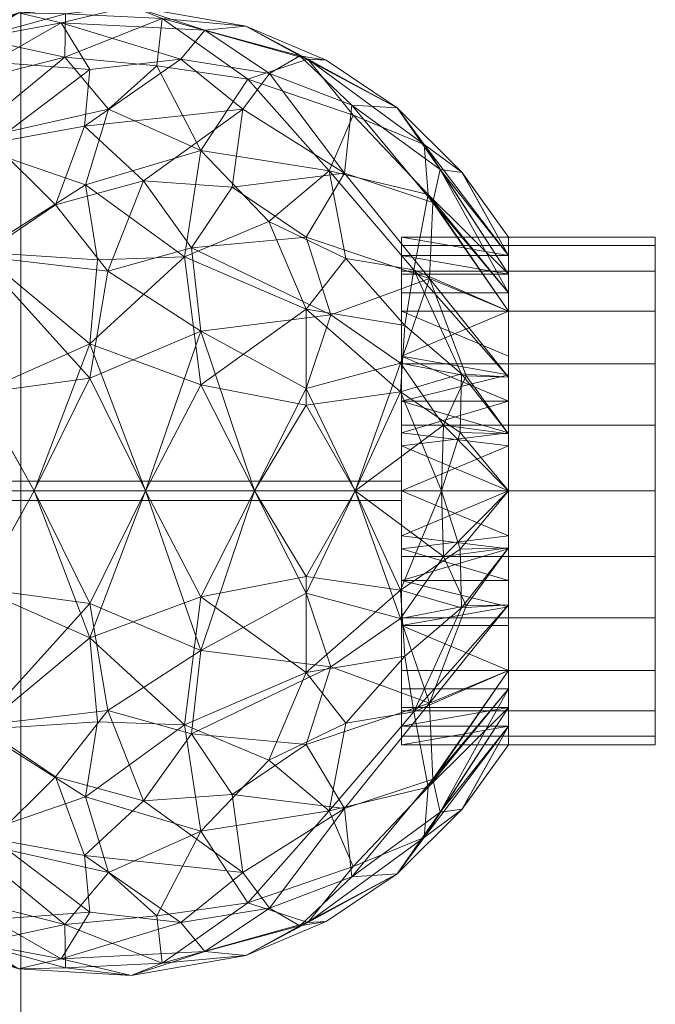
# Model space of a CAD drawing. Header units: inches. Extents: x 15 to 638, y -384 to 556.
# Tile 56 of 256: x 170.5 to 171.75, y -89.83 to -87.89. Entities that reach past the tile are written whole.
import ezdxf

# ---------------------------------------------------------------- set-up
doc = ezdxf.new("R2010")
doc.units = ezdxf.units.IN
doc.header["$MEASUREMENT"] = 0
for name, color, linetype, lineweight in [('A-CLNG', 13, 'Continuous', 9), ('A-DOOR', 31, 'Continuous', 9), ('A-FLOR', 192, 'Continuous', 9), ('A-ROOF', 132, 'Continuous', 9), ('A-WALL', 90, 'Continuous', 9)]:
    doc.layers.add(name, color=color, linetype=linetype, lineweight=lineweight)

# ---------------------------------------------------------------- blocks, each defined once
blk = doc.blocks.new('Planitar - Single Door - 2_8-5512180-_3D_')
at = {"layer": 'A-DOOR'}
mesh = blk.add_polyface(dxfattribs=at)
corners = [(-13.5, 4, 39.981), (-13.519, 4, 40), (-13.5, 4, 40.019), (-13.5, 2.5, 40.019), (-13.519, 2.5, 40), (-13.5, 2.5, 39.981)]
mesh.append_faces([[corners[k] for k in face] for face in [(2, 3, 4, 1)]], dxfattribs={"vtx2": -1})
mesh.append_faces([[corners[k] for k in face] for face in [(4, 5, 0, 1)]], dxfattribs={"vtx3": -1})
mesh = blk.add_polyface(dxfattribs=at)
corners = [(-13.5, 4, 40.019), (-13.481, 4, 40), (-13.5, 4, 39.981), (-13.5, 2.5, 39.981), (-13.481, 2.5, 40), (-13.5, 2.5, 40.019)]
mesh.append_faces([[corners[k] for k in face] for face in [(2, 3, 4, 1)]], dxfattribs={"vtx2": -1})
mesh.append_faces([[corners[k] for k in face] for face in [(4, 5, 0, 1)]], dxfattribs={"vtx3": -1})
mesh = blk.add_polyface(dxfattribs=at)
corners = [(-14.1701, 2.8957, 40.6572), (-14.1027, 3.1229, 40.7436), (-14.2516, 3.0774, 40.594), (-14.252, 2.8127, 39.475), (-14.3502, 2.9353, 39.5852), (-14.2183, 3.125, 39.3675), (-14.4152, 2.807, 39.9866), (-14.4301, 2.9717, 40.1991), (-14.4548, 3.0327, 39.9413), (-14.1854, 3.3055, 39.3704), (-14.33, 3.1146, 39.5227), (-14.3042, 3.3604, 40.4367), (-14.354, 3.1636, 40.4263), (-14.1868, 3.3671, 40.6015), (-14.3444, 3.3065, 39.6092), (-14.4418, 3.255, 39.9925), (-14.3916, 3.3374, 40.2353), (-14.364, 3.4866, 40.0321), (-14.3112, 2.8028, 40.4212), (-14.3502, 2.6848, 40.1691), (-14.3219, 2.7602, 39.6354), (-14.4071, 2.8878, 39.7655), (-14.378, 3.4069, 39.8068), (-14.4217, 3.1707, 39.7546), (-14.1301, 2.6424, 40.563), (-14.3373, 2.9821, 40.4539), (-14.4397, 3.1622, 40.1677), (-14.357, 2.7006, 39.8272), (-14.2671, 3.5016, 39.6176), (-14.1107, 3.0085, 39.2659)]
mesh.append_faces([[corners[k] for k in face] for face in [(0, 1, 2), (3, 4, 5), (6, 7, 8), (9, 5, 10), (11, 12, 13), (10, 5, 4), (9, 10, 14), (15, 16, 17), (18, 7, 19), (2, 13, 12), (20, 21, 4), (22, 23, 15), (24, 0, 18), (25, 0, 2), (18, 25, 7), (26, 12, 16), (8, 15, 23), (23, 14, 10), (26, 16, 15), (11, 16, 12), (4, 23, 10), (8, 23, 21), (6, 8, 21), (26, 8, 7), (6, 21, 27), (7, 6, 19), (20, 27, 21), (22, 14, 23), (9, 14, 28), (13, 2, 1), (25, 2, 12), (7, 25, 12), (0, 25, 18), (3, 5, 29), (20, 4, 3), (23, 4, 21), (8, 26, 15), (12, 26, 7)]], dxfattribs={"vtx0": -1, "vtx1": -1, "vtx2": -1})
mesh = blk.add_polyface(dxfattribs=at)
corners = [(-12.8299, 2.8957, 39.3428), (-12.8973, 3.1229, 39.2564), (-12.7484, 3.0774, 39.406), (-12.748, 2.8127, 40.525), (-12.6498, 2.9353, 40.4148), (-12.7817, 3.125, 40.6325), (-12.5848, 2.807, 40.0134), (-12.5699, 2.9717, 39.8009), (-12.5452, 3.0327, 40.0587), (-12.8146, 3.3055, 40.6296), (-12.67, 3.1146, 40.4773), (-12.6958, 3.3604, 39.5633), (-12.646, 3.1636, 39.5737), (-12.8132, 3.3671, 39.3985), (-12.6556, 3.3065, 40.3908), (-12.5582, 3.255, 40.0075), (-12.6084, 3.3374, 39.7647), (-12.636, 3.4866, 39.9679), (-12.6888, 2.8028, 39.5788), (-12.6498, 2.6848, 39.8309), (-12.6781, 2.7602, 40.3646), (-12.5929, 2.8878, 40.2345), (-12.622, 3.4069, 40.1932), (-12.5783, 3.1707, 40.2454), (-12.8699, 2.6424, 39.437), (-12.6627, 2.9821, 39.5461), (-12.5603, 3.1622, 39.8323), (-12.643, 2.7006, 40.1728), (-12.7329, 3.5016, 40.3824), (-12.9366, 3.1819, 40.7683), (-12.8893, 3.0085, 40.7341)]
mesh.append_faces([[corners[k] for k in face] for face in [(0, 1, 2), (3, 4, 5), (6, 7, 8), (9, 5, 10), (11, 12, 13), (10, 5, 4), (9, 10, 14), (15, 16, 17), (18, 7, 19), (2, 13, 12), (20, 21, 4), (22, 23, 15), (24, 0, 18), (25, 0, 2), (18, 25, 7), (26, 12, 16), (8, 15, 23), (23, 14, 10), (26, 16, 15), (11, 16, 12), (4, 23, 10), (8, 23, 21), (6, 8, 21), (26, 8, 7), (6, 21, 27), (7, 6, 19), (20, 27, 21), (22, 14, 23), (9, 14, 28), (13, 2, 1), (25, 2, 12), (7, 25, 12), (0, 25, 18), (29, 5, 9), (3, 5, 30), (20, 4, 3), (23, 4, 21), (8, 26, 15), (12, 26, 7)]], dxfattribs={"vtx0": -1, "vtx1": -1, "vtx2": -1})
mesh = blk.add_polyface(dxfattribs=at)
corners = [(-13.7896, 3.1146, 40.9126), (-13.7085, 2.8957, 40.9151), (-13.5, 3.0046, 40.9546), (-13.9785, 2.9138, 39.1884), (-14.1107, 3.0085, 39.2659), (-13.9328, 3.0787, 39.1453), (-13.5, 3.0046, 39.0454), (-13.8146, 2.8957, 39.1157), (-13.7222, 3.1146, 39.0687), (-13.5, 3.2241, 40.9471), (-13.5, 3.4355, 40.8877), (-13.693, 3.3316, 40.9034), (-13.9608, 2.9277, 40.8246), (-13.8578, 2.6877, 40.791), (-13.5, 2.7896, 39.0904), (-13.6921, 3.3316, 39.0964), (-13.5, 3.2241, 39.0529), (-13.5, 3.4355, 39.1123), (-13.7014, 2.6877, 39.1555), (-14.1701, 2.8957, 40.6572), (-14.1027, 3.1229, 40.7436), (-13.9548, 3.0989, 40.843), (-13.5, 2.7896, 40.9096), (-14.0308, 2.7613, 40.7262), (-13.9698, 3.3316, 40.7954), (-13.6686, 2.6877, 40.8517), (-13.9621, 3.3316, 39.2001), (-14.0634, 3.1819, 39.2317), (-14.1868, 3.3671, 40.6015), (-14.0984, 2.834, 39.2967), (-14.2183, 3.125, 39.3675), (-14.1854, 3.3055, 39.3704), (-13.8466, 2.6393, 39.2312), (-13.9995, 2.6877, 39.2899), (-14.252, 2.8127, 39.475), (-14.1301, 2.6424, 40.563)]
mesh.append_faces([[corners[k] for k in face] for face in [(14, 7, 6), (16, 15, 17), (6, 8, 16), (2, 1, 22)]], dxfattribs={"vtx0": -1, "vtx1": -1})
mesh.append_faces([[corners[k] for k in face] for face in [(0, 1, 2), (3, 4, 5), (6, 7, 8), (1, 12, 13), (8, 15, 16), (7, 14, 18), (19, 12, 20), (20, 12, 21), (23, 13, 12), (11, 24, 0), (7, 3, 5), (12, 1, 0), (25, 1, 13), (21, 24, 20), (12, 19, 23), (7, 5, 8), (0, 9, 11), (26, 15, 8), (27, 26, 5), (1, 25, 22), (24, 28, 20), (29, 4, 3), (27, 5, 4), (26, 8, 5), (30, 27, 4), (31, 26, 27), (32, 3, 7), (29, 3, 33), (34, 4, 29), (19, 35, 23), (27, 30, 31), (12, 0, 21), (24, 21, 0)]], dxfattribs={"vtx0": -1, "vtx1": -1, "vtx2": -1})
mesh.append_faces([[corners[k] for k in face] for face in [(0, 2, 9)]], dxfattribs={"vtx0": -1, "vtx2": -1})
mesh.append_faces([[corners[k] for k in face] for face in [(9, 10, 11)]], dxfattribs={"vtx1": -1, "vtx2": -1})
mesh = blk.add_polyface(dxfattribs=at)
corners = [(-13.2104, 3.1146, 39.0874), (-13.2915, 2.8957, 39.0849), (-13.5, 3.0046, 39.0454), (-13.0215, 2.9138, 40.8116), (-12.8893, 3.0085, 40.7341), (-13.0672, 3.0787, 40.8547), (-13.5, 3.0046, 40.9546), (-13.1854, 2.8957, 40.8843), (-13.2778, 3.1146, 40.9313), (-13.5, 3.2241, 39.0529), (-13.5, 3.4355, 39.1123), (-13.307, 3.3316, 39.0966), (-13.0392, 2.9277, 39.1754), (-13.1422, 2.6877, 39.209), (-13.5, 2.7896, 40.9096), (-13.3079, 3.3316, 40.9036), (-13.5, 3.2241, 40.9471), (-13.5, 3.4355, 40.8877), (-13.2986, 2.6877, 40.8445), (-12.8299, 2.8957, 39.3428), (-12.8973, 3.1229, 39.2564), (-13.0452, 3.0989, 39.157), (-13.5, 2.7896, 39.0904), (-12.9692, 2.7613, 39.2738), (-13.0302, 3.3316, 39.2046), (-13.3314, 2.6877, 39.1483), (-13.0379, 3.3316, 40.7999), (-12.9366, 3.1819, 40.7683), (-12.8132, 3.3671, 39.3985), (-12.9016, 2.834, 40.7033), (-12.7817, 3.125, 40.6325), (-12.8146, 3.3055, 40.6296), (-13.1534, 2.6393, 40.7688), (-13.0005, 2.6877, 40.7101), (-12.748, 2.8127, 40.525), (-12.8699, 2.6424, 39.437)]
mesh.append_faces([[corners[k] for k in face] for face in [(14, 7, 6), (16, 15, 17), (6, 8, 16), (2, 1, 22)]], dxfattribs={"vtx0": -1, "vtx1": -1})
mesh.append_faces([[corners[k] for k in face] for face in [(0, 1, 2), (3, 4, 5), (6, 7, 8), (1, 12, 13), (8, 15, 16), (7, 14, 18), (19, 12, 20), (20, 12, 21), (23, 13, 12), (11, 24, 0), (7, 3, 5), (12, 1, 0), (25, 1, 13), (21, 24, 20), (12, 19, 23), (7, 5, 8), (0, 9, 11), (26, 15, 8), (27, 26, 5), (1, 25, 22), (24, 28, 20), (29, 4, 3), (27, 5, 4), (26, 8, 5), (30, 27, 4), (31, 26, 27), (32, 3, 7), (29, 3, 33), (34, 4, 29), (19, 35, 23), (12, 0, 21), (24, 21, 0)]], dxfattribs={"vtx0": -1, "vtx1": -1, "vtx2": -1})
mesh.append_faces([[corners[k] for k in face] for face in [(0, 2, 9)]], dxfattribs={"vtx0": -1, "vtx2": -1})
mesh.append_faces([[corners[k] for k in face] for face in [(9, 10, 11)]], dxfattribs={"vtx1": -1, "vtx2": -1})
mesh = blk.add_polyface(dxfattribs=at)
corners = [(-13.6953, 2.5023, 40.7245), (-13.5, 2.4215, 40.6756), (-13.5, 2.5914, 40.8148), (-13.6686, 2.6877, 40.8517), (-13.5, 2.7896, 40.9096), (-13.7305, 2.3819, 40.588), (-13.7242, 2.2896, 40.4071), (-13.6121, 2.2896, 40.4536), (-13.9356, 2.4758, 40.583), (-13.8536, 2.2896, 40.3536), (-13.5, 2.5914, 39.1852), (-13.7014, 2.6877, 39.1555), (-13.5, 2.7896, 39.0904), (-13.5, 2.4215, 39.3244), (-13.6295, 2.4177, 39.341), (-13.7265, 2.3729, 39.4222), (-13.9185, 2.445, 39.4399), (-13.7515, 2.5023, 39.2931), (-13.6148, 2.3843, 40.6239), (-13.8466, 2.6393, 39.2312), (-13.8146, 2.8957, 39.1157), (-13.5, 2.2896, 39.5), (-13.6121, 2.2896, 39.5464), (-13.7242, 2.2896, 39.5929), (-13.8536, 2.2896, 39.6464), (-14.0836, 2.4478, 40.39), (-13.8255, 2.4939, 40.6683), (-13.9995, 2.6877, 39.2899), (-14.0678, 2.4385, 39.6029), (-13.5, 2.2896, 40.5), (-13.8902, 2.2896, 39.7348), (-13.8578, 2.6877, 40.791), (-14.0308, 2.7613, 40.7262), (-13.9578, 2.6096, 40.6876), (-13.9785, 2.9138, 39.1884), (-13.8902, 2.2896, 40.2652)]
mesh.append_faces([[corners[k] for k in face] for face in [(4, 3, 2), (6, 8, 9), (10, 11, 12), (13, 14, 10), (23, 15, 22), (1, 18, 29), (29, 18, 7), (9, 25, 35)]], dxfattribs={"vtx0": -1, "vtx1": -1})
mesh.append_faces([[corners[k] for k in face] for face in [(2, 3, 0), (15, 16, 17), (0, 5, 18), (11, 19, 20), (15, 14, 22), (25, 9, 8), (8, 5, 26), (5, 8, 6), (10, 17, 11), (19, 11, 17), (19, 16, 27), (16, 24, 28), (0, 3, 31), (32, 33, 31), (18, 5, 7), (5, 0, 26), (0, 18, 1), (0, 31, 26), (33, 26, 31), (16, 15, 23), (14, 15, 17), (10, 14, 17), (16, 19, 17), (19, 27, 34), (26, 33, 8)]], dxfattribs={"vtx0": -1, "vtx1": -1, "vtx2": -1})
mesh.append_faces([[corners[k] for k in face] for face in [(0, 1, 2), (5, 6, 7), (16, 23, 24), (28, 24, 30), (14, 13, 21)]], dxfattribs={"vtx0": -1, "vtx2": -1})
mesh.append_faces([[corners[k] for k in face] for face in [(21, 22, 14)]], dxfattribs={"vtx1": -1, "vtx2": -1})
mesh = blk.add_polyface(dxfattribs=at)
corners = [(-13.3047, 2.5023, 39.2755), (-13.5, 2.4215, 39.3244), (-13.5, 2.5914, 39.1852), (-13.3314, 2.6877, 39.1483), (-13.5, 2.7896, 39.0904), (-13.2695, 2.3819, 39.412), (-13.2758, 2.2896, 39.5929), (-13.3879, 2.2896, 39.5464), (-13.0644, 2.4758, 39.417), (-13.1464, 2.2896, 39.6464), (-13.5, 2.5914, 40.8148), (-13.2986, 2.6877, 40.8445), (-13.5, 2.7896, 40.9096), (-13.5, 2.4215, 40.6756), (-13.3705, 2.4177, 40.659), (-13.2735, 2.3729, 40.5778), (-13.0815, 2.445, 40.5601), (-13.2485, 2.5023, 40.7069), (-13.3852, 2.3843, 39.3761), (-13.1534, 2.6393, 40.7688), (-13.1854, 2.8957, 40.8843), (-13.5, 2.2896, 40.5), (-13.3879, 2.2896, 40.4536), (-13.2758, 2.2896, 40.4071), (-13.1464, 2.2896, 40.3536), (-13.1745, 2.4939, 39.3317), (-13.0005, 2.6877, 40.7101), (-12.9322, 2.4385, 40.3971), (-13.5, 2.2896, 39.5), (-13.1098, 2.2896, 40.2652), (-13.1422, 2.6877, 39.209), (-12.9692, 2.7613, 39.2738), (-13.0422, 2.6096, 39.3124), (-13.0215, 2.9138, 40.8116), (-13.1098, 2.2896, 39.7348), (-12.9164, 2.4478, 39.61)]
mesh.append_faces([[corners[k] for k in face] for face in [(4, 3, 2), (6, 8, 9), (10, 11, 12), (13, 14, 10), (23, 15, 22), (1, 18, 28), (28, 18, 7)]], dxfattribs={"vtx0": -1, "vtx1": -1})
mesh.append_faces([[corners[k] for k in face] for face in [(2, 3, 0), (15, 16, 17), (0, 5, 18), (11, 19, 20), (15, 14, 22), (8, 5, 25), (5, 8, 6), (10, 17, 11), (19, 11, 17), (19, 16, 26), (16, 24, 27), (0, 3, 30), (31, 32, 30), (18, 5, 7), (5, 0, 25), (0, 18, 1), (0, 30, 25), (32, 25, 30), (16, 15, 23), (14, 15, 17), (10, 14, 17), (16, 19, 17), (19, 26, 33), (25, 32, 8)]], dxfattribs={"vtx0": -1, "vtx1": -1, "vtx2": -1})
mesh.append_faces([[corners[k] for k in face] for face in [(0, 1, 2), (5, 6, 7), (16, 23, 24), (27, 24, 29), (14, 13, 21)]], dxfattribs={"vtx0": -1, "vtx2": -1})
mesh.append_faces([[corners[k] for k in face] for face in [(21, 22, 14), (34, 9, 35)]], dxfattribs={"vtx1": -1, "vtx2": -1})
mesh = blk.add_polyface(dxfattribs=at)
corners = [(-14.0836, 2.4478, 40.39), (-13.9268, 2.2896, 40.1768), (-13.8902, 2.2896, 40.2652), (-14.3502, 2.6848, 40.1691), (-14.2541, 2.5085, 39.9549), (-14.1825, 2.4552, 40.1921), (-13.9185, 2.445, 39.4399), (-14.0678, 2.4385, 39.6029), (-14.1258, 2.6122, 39.4583), (-14.0984, 2.834, 39.2967), (-14.252, 2.8127, 39.475), (-14.2398, 2.5952, 40.3471), (-14.1301, 2.6424, 40.563), (-14.3112, 2.8028, 40.4212), (-14.133, 2.4238, 39.7572), (-13.8902, 2.2896, 39.7348), (-13.9634, 2.2896, 39.9116), (-14.1271, 2.3807, 39.9382), (-14.3219, 2.7602, 39.6354), (-14.26, 2.5977, 39.6955), (-13.9356, 2.4758, 40.583), (-14.3483, 2.6489, 39.9812), (-14.357, 2.7006, 39.8272), (-14.4152, 2.807, 39.9866), (-14.1275, 2.3815, 40.0671), (-13.9634, 2.2896, 40.0884), (-13.9995, 2.6877, 39.2899), (-13.9578, 2.6096, 40.6876), (-14.0308, 2.7613, 40.7262), (-14, 2.2896, 40), (-13.9268, 2.2896, 39.8232)]
mesh.append_faces([[corners[k] for k in face] for face in [(3, 4, 5), (6, 7, 8), (1, 0, 5), (9, 8, 10), (11, 12, 13), (14, 7, 15), (16, 17, 14), (18, 8, 19), (3, 5, 11), (12, 0, 20), (0, 11, 5), (21, 22, 4), (22, 21, 23), (24, 25, 5), (14, 19, 7), (4, 17, 24), (4, 22, 19), (4, 3, 21), (3, 23, 21), (8, 9, 26), (12, 11, 0), (3, 11, 13), (27, 12, 20), (12, 27, 28), (4, 19, 14), (24, 17, 29), (14, 17, 4), (4, 24, 5), (6, 8, 26), (19, 8, 7), (8, 18, 10), (18, 19, 22)]], dxfattribs={"vtx0": -1, "vtx1": -1, "vtx2": -1})
mesh.append_faces([[corners[k] for k in face] for face in [(0, 1, 2), (14, 15, 30), (14, 30, 16), (24, 29, 25)]], dxfattribs={"vtx0": -1, "vtx2": -1})
mesh.append_faces([[corners[k] for k in face] for face in [(16, 29, 17), (25, 1, 5)]], dxfattribs={"vtx1": -1, "vtx2": -1})
mesh = blk.add_polyface(dxfattribs=at)
corners = [(-12.9164, 2.4478, 39.61), (-13.0732, 2.2896, 39.8232), (-13.1098, 2.2896, 39.7348), (-12.6498, 2.6848, 39.8309), (-12.7459, 2.5085, 40.0451), (-12.8175, 2.4552, 39.8079), (-13.0815, 2.445, 40.5601), (-12.9322, 2.4385, 40.3971), (-12.8742, 2.6122, 40.5417), (-12.9016, 2.834, 40.7033), (-12.748, 2.8127, 40.525), (-13.1464, 2.2896, 39.6464), (-13.0644, 2.4758, 39.417), (-12.7602, 2.5952, 39.6529), (-12.8699, 2.6424, 39.437), (-12.6888, 2.8028, 39.5788), (-12.867, 2.4238, 40.2428), (-13.1098, 2.2896, 40.2652), (-13.0366, 2.2896, 40.0884), (-12.8729, 2.3807, 40.0618), (-12.6781, 2.7602, 40.3646), (-12.74, 2.5977, 40.3045), (-12.6517, 2.6489, 40.0188), (-12.643, 2.7006, 40.1728), (-12.5848, 2.807, 40.0134), (-12.8725, 2.3815, 39.9329), (-13.0366, 2.2896, 39.9116), (-13.0005, 2.6877, 40.7101), (-13.0422, 2.6096, 39.3124), (-12.9692, 2.7613, 39.2738), (-13, 2.2896, 40), (-13.0732, 2.2896, 40.1768)]
mesh.append_faces([[corners[k] for k in face] for face in [(3, 4, 5), (6, 7, 8), (1, 0, 5), (9, 8, 10), (0, 11, 12), (13, 14, 15), (16, 7, 17), (18, 19, 16), (20, 8, 21), (3, 5, 13), (14, 0, 12), (0, 13, 5), (22, 23, 4), (23, 22, 24), (25, 26, 5), (16, 21, 7), (4, 19, 25), (4, 23, 21), (4, 3, 22), (3, 24, 22), (8, 9, 27), (14, 13, 0), (3, 13, 15), (28, 14, 12), (14, 28, 29), (4, 21, 16), (25, 19, 30), (16, 19, 4), (4, 25, 5), (6, 8, 27), (21, 8, 7), (8, 20, 10), (20, 21, 23)]], dxfattribs={"vtx0": -1, "vtx1": -1, "vtx2": -1})
mesh.append_faces([[corners[k] for k in face] for face in [(0, 1, 2), (16, 17, 31), (16, 31, 18), (25, 30, 26)]], dxfattribs={"vtx0": -1, "vtx2": -1})
mesh.append_faces([[corners[k] for k in face] for face in [(18, 30, 19), (26, 1, 5)]], dxfattribs={"vtx1": -1, "vtx2": -1})
mesh = blk.add_polyface(dxfattribs=at)
corners = [(-13.5, 2.5, 39.5), (-13.8536, 2.5, 39.6464), (-14, 2.5, 40), (-13.8536, 2.5, 40.3536), (-13.5, 2.5, 40.5), (-13.5, 2.2896, 40.5), (-13.8536, 2.2896, 40.3536), (-14, 2.2896, 40), (-13.8536, 2.2896, 39.6464), (-13.5, 2.2896, 39.5), (-13.7287, 2.2896, 40.4053), (-13.6768, 2.5, 40.4268), (-13.7652, 2.5, 40.3902), (-13.9268, 2.2896, 40.1768), (-13.9268, 2.5, 40.1768), (-13.9634, 2.5, 40.0884), (-13.9268, 2.2896, 39.8232), (-13.9268, 2.5, 39.8232), (-13.8902, 2.5, 39.7348), (-13.6768, 2.2896, 39.5732), (-13.6768, 2.5, 39.5732), (-13.6143, 2.5, 39.5474), (-13.6143, 2.2896, 40.4526), (-13.8902, 2.5, 40.2652), (-13.8902, 2.2896, 40.2652), (-13.9634, 2.2896, 40.0884), (-13.9634, 2.2896, 39.9116), (-13.9634, 2.5, 39.9116), (-13.8902, 2.2896, 39.7348), (-13.7652, 2.2896, 39.6098), (-13.7652, 2.5, 39.6098), (-13.5884, 2.2896, 39.5366), (-13.5884, 2.5, 40.4634)]
mesh.append_faces([[corners[k] for k in face] for face in [(22, 32, 5), (21, 31, 0), (20, 19, 21)]], dxfattribs={"vtx0": -1, "vtx1": -1})
mesh.append_faces([[corners[k] for k in face] for face in [(17, 16, 28, 18), (7, 2, 15, 25), (12, 10, 6), (23, 24, 13, 14), (8, 1, 18, 28), (29, 30, 1, 8), (3, 6, 24, 23), (14, 13, 25, 15), (19, 20, 30, 29), (2, 7, 26), (21, 19, 31), (22, 11, 32)]], dxfattribs={"vtx0": -1, "vtx2": -1})
mesh.append_faces([[corners[k] for k in face] for face in [(4, 5, 32), (9, 0, 31)]], dxfattribs={"vtx1": -1})
mesh.append_faces([[corners[k] for k in face] for face in [(3, 12, 6), (17, 27, 16), (12, 11, 10), (22, 10, 11)]], dxfattribs={"vtx1": -1, "vtx2": -1})
mesh.append_faces([[corners[k] for k in face] for face in [(27, 2, 26, 16)]], dxfattribs={"vtx1": -1, "vtx3": -1})
mesh = blk.add_polyface(dxfattribs=at)
corners = [(-13.5, 2.5, 40.5), (-13.8536, 2.5, 40.3536), (-14, 2.5, 40), (-13.8536, 2.5, 39.6464), (-13.5, 2.5, 39.5), (-13.1464, 2.5, 39.6464), (-13, 2.5, 40), (-13.1464, 2.5, 40.3536), (-13.5, 2.5, 39.981), (-13.519, 2.5, 40), (-13.5, 2.5, 40.019), (-13.481, 2.5, 40)]
mesh.append_faces([[corners[k] for k in face] for face in [(1, 10, 0)]], dxfattribs={"vtx0": -1, "vtx1": -1})
mesh.append_faces([[corners[k] for k in face] for face in [(3, 8, 9, 2), (11, 6, 7)]], dxfattribs={"vtx0": -1, "vtx2": -1})
mesh.append_faces([[corners[k] for k in face] for face in [(4, 5, 8, 3)]], dxfattribs={"vtx1": -1, "vtx2": -1})
mesh.append_faces([[corners[k] for k in face] for face in [(11, 8, 5, 6), (10, 11, 7, 0), (9, 10, 1, 2)]], dxfattribs={"vtx1": -1, "vtx3": -1})
mesh = blk.add_polyface(dxfattribs=at)
corners = [(-13.5, 2.5, 40.5), (-13.3706, 2.5, 40.483), (-13.25, 2.5, 40.433), (-13.1464, 2.5, 40.3536), (-13.067, 2.5, 40.25), (-13.017, 2.5, 40.1294), (-13, 2.5, 40), (-13.017, 2.5, 39.8706), (-13.067, 2.5, 39.75), (-13.1464, 2.5, 39.6464), (-13.25, 2.5, 39.567), (-13.3706, 2.5, 39.517), (-13.5, 2.5, 39.5), (-13.6294, 2.5, 39.517), (-13.75, 2.5, 39.567), (-13.8536, 2.5, 39.6464), (-13.933, 2.5, 39.75), (-13.983, 2.5, 39.8706), (-14, 2.5, 40), (-13.983, 2.5, 40.1294), (-13.933, 2.5, 40.25), (-13.8536, 2.5, 40.3536), (-13.75, 2.5, 40.433), (-13.6294, 2.5, 40.483)]
mesh.append_faces([[corners[k] for k in face] for face in [(10, 7, 8, 9), (13, 10, 11, 12)]], dxfattribs={"vtx0": -1})
mesh.append_faces([[corners[k] for k in face] for face in [(17, 13, 16)]], dxfattribs={"vtx0": -1, "vtx1": -1})
mesh.append_faces([[corners[k] for k in face] for face in [(3, 7, 10, 22), (17, 22, 10, 13)]], dxfattribs={"vtx0": -1, "vtx1": -1, "vtx2": -1, "vtx3": -1})
mesh.append_faces([[corners[k] for k in face] for face in [(3, 6, 7)]], dxfattribs={"vtx0": -1, "vtx2": -1})
mesh.append_faces([[corners[k] for k in face] for face in [(4, 5, 6, 3), (23, 0, 1, 22), (20, 21, 22, 19)]], dxfattribs={"vtx2": -1})
mesh.append_faces([[corners[k] for k in face] for face in [(1, 2, 3, 22), (17, 18, 19, 22)]], dxfattribs={"vtx2": -1, "vtx3": -1})
mesh.append_faces([[corners[k] for k in face] for face in [(13, 14, 15, 16)]], dxfattribs={"vtx3": -1})
mesh = blk.add_polyface(dxfattribs=at)
corners = [(-13.5, 2.5, 40.5), (-13.6294, 2.5, 40.483), (-13.75, 2.5, 40.433), (-13.8536, 2.5, 40.3536), (-13.933, 2.5, 40.25), (-13.983, 2.5, 40.1294), (-14, 2.5, 40), (-13.983, 2.5, 39.8706), (-13.933, 2.5, 39.75), (-13.8536, 2.5, 39.6464), (-13.75, 2.5, 39.567), (-13.6294, 2.5, 39.517), (-13.5, 2.5, 39.5), (-13.5, 2, 39.5), (-13.6294, 2, 39.517), (-13.75, 2, 39.567), (-13.8536, 2, 39.6464), (-13.933, 2, 39.75), (-13.983, 2, 39.8706), (-14, 2, 40), (-13.983, 2, 40.1294), (-13.933, 2, 40.25), (-13.8536, 2, 40.3536), (-13.75, 2, 40.433), (-13.6294, 2, 40.483), (-13.5, 2, 40.5)]
mesh.append_faces([[corners[k] for k in face] for face in [(1, 24, 25, 0)]], dxfattribs={"vtx0": -1})
mesh.append_faces([[corners[k] for k in face] for face in [(13, 14, 11, 12)]], dxfattribs={"vtx1": -1})
mesh.append_faces([[corners[k] for k in face] for face in [(14, 15, 10, 11), (16, 17, 8, 9), (15, 16, 9, 10), (17, 18, 7, 8), (6, 7, 18, 19), (19, 20, 5, 6), (20, 21, 4, 5), (21, 22, 3, 4), (1, 2, 23, 24), (2, 3, 22, 23)]], dxfattribs={"vtx1": -1, "vtx3": -1})
mesh = blk.add_polyface(dxfattribs=at)
corners = [(-13.5, 2.5, 40.5), (-13.1464, 2.5, 40.3536), (-13, 2.5, 40), (-13.1464, 2.5, 39.6464), (-13.5, 2.5, 39.5), (-13.5, 2.2896, 39.5), (-13.1464, 2.2896, 39.6464), (-13, 2.2896, 40), (-13.1464, 2.2896, 40.3536), (-13.5, 2.2896, 40.5), (-13.2713, 2.2896, 39.5947), (-13.3232, 2.5, 39.5732), (-13.2348, 2.5, 39.6098), (-13.0732, 2.2896, 39.8232), (-13.0732, 2.5, 39.8232), (-13.0366, 2.5, 39.9116), (-13.0732, 2.2896, 40.1768), (-13.0732, 2.5, 40.1768), (-13.1098, 2.5, 40.2652), (-13.3232, 2.2896, 40.4268), (-13.3232, 2.5, 40.4268), (-13.3857, 2.5, 40.4526), (-13.3857, 2.2896, 39.5474), (-13.1098, 2.5, 39.7348), (-13.1098, 2.2896, 39.7348), (-13.0366, 2.2896, 39.9116), (-13.0366, 2.2896, 40.0884), (-13.0366, 2.5, 40.0884), (-13.1098, 2.2896, 40.2652), (-13.2348, 2.2896, 40.3902), (-13.2348, 2.5, 40.3902), (-13.4116, 2.2896, 40.4634), (-13.4116, 2.5, 39.5366)]
mesh.append_faces([[corners[k] for k in face] for face in [(22, 32, 5), (21, 31, 0), (20, 19, 21)]], dxfattribs={"vtx0": -1, "vtx1": -1})
mesh.append_faces([[corners[k] for k in face] for face in [(17, 16, 28, 18), (7, 2, 15, 25), (12, 10, 6), (23, 24, 13, 14), (8, 1, 18, 28), (3, 6, 24, 23), (14, 13, 25, 15), (2, 7, 26), (1, 8, 29), (21, 19, 31), (22, 11, 32)]], dxfattribs={"vtx0": -1, "vtx2": -1})
mesh.append_faces([[corners[k] for k in face] for face in [(4, 5, 32), (9, 0, 31)]], dxfattribs={"vtx1": -1})
mesh.append_faces([[corners[k] for k in face] for face in [(3, 12, 6), (17, 27, 16), (12, 11, 10), (20, 30, 19), (22, 10, 11)]], dxfattribs={"vtx1": -1, "vtx2": -1})
mesh.append_faces([[corners[k] for k in face] for face in [(30, 1, 29, 19), (27, 2, 26, 16)]], dxfattribs={"vtx1": -1, "vtx3": -1})
mesh = blk.add_polyface(dxfattribs=at)
corners = [(-13.5, 2.5, 39.5), (-13.3706, 2.5, 39.517), (-13.25, 2.5, 39.567), (-13.1464, 2.5, 39.6464), (-13.067, 2.5, 39.75), (-13.017, 2.5, 39.8706), (-13, 2.5, 40), (-13.017, 2.5, 40.1294), (-13.067, 2.5, 40.25), (-13.1464, 2.5, 40.3536), (-13.25, 2.5, 40.433), (-13.3706, 2.5, 40.483), (-13.5, 2.5, 40.5), (-13.5, 2, 40.5), (-13.3706, 2, 40.483), (-13.25, 2, 40.433), (-13.1464, 2, 40.3536), (-13.067, 2, 40.25), (-13.017, 2, 40.1294), (-13, 2, 40), (-13.017, 2, 39.8706), (-13.067, 2, 39.75), (-13.1464, 2, 39.6464), (-13.25, 2, 39.567), (-13.3706, 2, 39.517), (-13.5, 2, 39.5)]
mesh.append_faces([[corners[k] for k in face] for face in [(13, 14, 11, 12), (0, 1, 24, 25)]], dxfattribs={"vtx1": -1})
mesh.append_faces([[corners[k] for k in face] for face in [(14, 15, 10, 11), (16, 17, 8, 9), (15, 16, 9, 10), (17, 18, 7, 8), (6, 7, 18, 19), (19, 20, 5, 6), (20, 21, 4, 5), (22, 23, 2, 3), (21, 22, 3, 4), (23, 24, 1, 2)]], dxfattribs={"vtx1": -1, "vtx3": -1})
mesh = blk.add_polyface(dxfattribs=at)
corners = [(-13.5, 2, 40.5), (-13.6294, 2, 40.483), (-13.75, 2, 40.433), (-13.8536, 2, 40.3536), (-13.933, 2, 40.25), (-13.983, 2, 40.1294), (-14, 2, 40), (-13.983, 2, 39.8706), (-13.933, 2, 39.75), (-13.8536, 2, 39.6464), (-13.75, 2, 39.567), (-13.6294, 2, 39.517), (-13.5, 2, 39.5), (-13.3706, 2, 39.517), (-13.25, 2, 39.567), (-13.1464, 2, 39.6464), (-13.067, 2, 39.75), (-13.017, 2, 39.8706), (-13, 2, 40), (-13.017, 2, 40.1294), (-13.067, 2, 40.25), (-13.1464, 2, 40.3536), (-13.25, 2, 40.433), (-13.3706, 2, 40.483)]
mesh.append_faces([[corners[k] for k in face] for face in [(7, 5, 6)]], dxfattribs={"vtx0": -1})
mesh.append_faces([[corners[k] for k in face] for face in [(7, 14, 2, 5), (21, 2, 14, 17)]], dxfattribs={"vtx0": -1, "vtx1": -1, "vtx2": -1, "vtx3": -1})
mesh.append_faces([[corners[k] for k in face] for face in [(13, 14, 11, 12), (16, 17, 14, 15)]], dxfattribs={"vtx1": -1})
mesh.append_faces([[corners[k] for k in face] for face in [(17, 18, 21)]], dxfattribs={"vtx1": -1, "vtx2": -1})
mesh.append_faces([[corners[k] for k in face] for face in [(7, 8, 11, 14)]], dxfattribs={"vtx1": -1, "vtx2": -1, "vtx3": -1})
mesh.append_faces([[corners[k] for k in face] for face in [(9, 10, 11, 8)]], dxfattribs={"vtx2": -1})
mesh.append_faces([[corners[k] for k in face] for face in [(21, 22, 23, 2)]], dxfattribs={"vtx2": -1, "vtx3": -1})
mesh.append_faces([[corners[k] for k in face] for face in [(2, 3, 4, 5), (23, 0, 1, 2), (18, 19, 20, 21)]], dxfattribs={"vtx3": -1})

msp = doc.modelspace()

# ---------------------------------------------------------------- block references
at = {"layer": 'A-DOOR', "rotation": 89.99999999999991}
msp.add_blockref('Planitar - Single Door - 2_8-5512180-_3D_', (173.75, -75.32), dxfattribs=at)

# ---------------------------------------------------------------- meshes
at = {"layer": 'A-CLNG'}
mesh = msp.add_polyface(dxfattribs=at)
corners = [(170.5, -43.57, 108.0472), (34.9919, -43.57, 108.0472), (34.9919, -168, 108.0472), (170.5, -168, 108.0472)]
mesh.append_faces([[corners[k] for k in face] for face in [(0, 1, 2, 3)]])
mesh = msp.add_polyface(dxfattribs=at)
corners = [(170.5, -168, 106), (34.9919, -168, 106), (34.9919, -43.57, 106), (170.5, -43.57, 106), (127.7419, -57.625, 106), (127.7419, -103.625, 106), (137.7419, -103.625, 106), (137.7419, -57.625, 106), (127.7419, -105.125, 106), (127.7419, -151.125, 106), (137.7419, -151.125, 106), (137.7419, -105.125, 106), (80.4919, -57.625, 106), (80.4919, -103.625, 106), (90.4919, -103.625, 106), (90.4919, -57.625, 106), (80.4919, -105.125, 106), (80.4919, -151.125, 106), (90.4919, -151.125, 106), (90.4919, -105.125, 106)]
mesh.append_faces([[corners[k] for k in face] for face in [(19, 14, 5, 8)]], dxfattribs={"vtx0": -1, "vtx1": -1, "vtx2": -1, "vtx3": -1})
mesh.append_faces([[corners[k] for k in face] for face in [(15, 4, 5, 14), (16, 13, 14, 19), (0, 10, 11, 3), (19, 8, 9, 18), (1, 17, 18, 0)]], dxfattribs={"vtx0": -1, "vtx2": -1})
mesh.append_faces([[corners[k] for k in face] for face in [(3, 7, 4, 15), (2, 12, 13, 16)]], dxfattribs={"vtx0": -1, "vtx2": -1, "vtx3": -1})
mesh.append_faces([[corners[k] for k in face] for face in [(6, 7, 3, 11), (9, 10, 0, 18)]], dxfattribs={"vtx1": -1, "vtx2": -1, "vtx3": -1})
mesh.append_faces([[corners[k] for k in face] for face in [(5, 6, 11, 8), (15, 12, 2, 3), (16, 17, 1, 2)]], dxfattribs={"vtx1": -1, "vtx3": -1})
mesh = msp.add_polyface(dxfattribs=at)
corners = [(170.5, -168, 108.0472), (170.5, -168, 106), (170.5, -43.57, 106), (170.5, -43.57, 108.0472)]
mesh.append_faces([[corners[k] for k in face] for face in [(0, 1, 2, 3)]])
at = {"layer": 'A-FLOR'}
mesh = msp.add_polyface(dxfattribs=at)
corners = [(34.9919, -40.32, -2), (35.9919, -40.32, -2), (35.9919, 270, -2), (33.9919, 270, -2), (33.9919, 351, -2), (31.9919, 351, -2), (31.9919, 443, -2), (171.25, 443, -2), (171.25, 444, -2), (478.25, 444, -2), (478.25, 445.5, -2), (612, 445.5, -2), (612, 273.5, -2), (610, 273.5, -2), (610, -38.57, -2), (614.75, -38.57, -2), (614.75, -307.5, -2), (528, -307.5, -2), (528, -314.25, -2), (184.75, -314.25, -2), (184.75, -279.55, -2), (109.75, -279.55, -2), (109.75, -229.75, -2), (132.5, -229.75, -2), (132.5, -176.25, -2), (34.9919, -176.25, -2)]
mesh.append_faces([[corners[k] for k in face] for face in [(14, 17, 24)]], dxfattribs={"vtx0": -1, "vtx1": -1, "vtx2": -1})
mesh.append_faces([[corners[k] for k in face] for face in [(20, 23, 24, 17)]], dxfattribs={"vtx0": -1, "vtx2": -1, "vtx3": -1})
mesh.append_faces([[corners[k] for k in face] for face in [(19, 20, 17, 18)]], dxfattribs={"vtx1": -1})
mesh.append_faces([[corners[k] for k in face] for face in [(1, 2, 14, 24), (13, 14, 2, 7)]], dxfattribs={"vtx1": -1, "vtx2": -1, "vtx3": -1})
mesh.append_faces([[corners[k] for k in face] for face in [(25, 0, 1, 24), (21, 22, 23, 20), (9, 10, 11)]], dxfattribs={"vtx2": -1})
mesh.append_faces([[corners[k] for k in face] for face in [(2, 3, 4, 7), (7, 8, 9, 13), (11, 12, 13, 9)]], dxfattribs={"vtx2": -1, "vtx3": -1})
mesh.append_faces([[corners[k] for k in face] for face in [(4, 5, 6, 7), (14, 15, 16, 17)]], dxfattribs={"vtx3": -1})
mesh = msp.add_polyface(dxfattribs=at)
corners = [(34.9919, -40.32), (34.9919, -176.25), (132.5, -176.25), (132.5, -229.75), (109.75, -229.75), (109.75, -279.55), (184.75, -279.55), (184.75, -314.25), (528, -314.25), (528, -307.5), (614.75, -307.5), (614.75, -38.57), (610, -38.57), (610, 273.5), (612, 273.5), (612, 445.5), (478.25, 445.5), (478.25, 444), (171.25, 444), (171.25, 443), (31.9919, 443), (31.9919, 351), (33.9919, 351), (33.9919, 270), (35.9919, 270), (35.9919, -40.32)]
mesh.append_faces([[corners[k] for k in face] for face in [(9, 6, 7, 8)]], dxfattribs={"vtx0": -1})
mesh.append_faces([[corners[k] for k in face] for face in [(3, 6, 2)]], dxfattribs={"vtx0": -1, "vtx1": -1})
mesh.append_faces([[corners[k] for k in face] for face in [(2, 6, 9, 12)]], dxfattribs={"vtx0": -1, "vtx1": -1, "vtx2": -1, "vtx3": -1})
mesh.append_faces([[corners[k] for k in face] for face in [(24, 12, 13, 19), (12, 24, 25, 2)]], dxfattribs={"vtx0": -1, "vtx2": -1, "vtx3": -1})
mesh.append_faces([[corners[k] for k in face] for face in [(16, 17, 15)]], dxfattribs={"vtx1": -1})
mesh.append_faces([[corners[k] for k in face] for face in [(10, 11, 12, 9), (20, 21, 22, 19)]], dxfattribs={"vtx2": -1})
mesh.append_faces([[corners[k] for k in face] for face in [(13, 14, 15, 17), (17, 18, 19, 13), (22, 23, 24, 19)]], dxfattribs={"vtx2": -1, "vtx3": -1})
mesh.append_faces([[corners[k] for k in face] for face in [(3, 4, 5, 6), (25, 0, 1, 2)]], dxfattribs={"vtx3": -1})
at = {"layer": 'A-ROOF'}
mesh = msp.add_polyface(dxfattribs=at)
corners = [(619.25, -37.07, 149), (619.25, -310.25, 149), (29.4919, -310.25, 149), (29.4919, -37.07, 149)]
mesh.append_faces([[corners[k] for k in face] for face in [(0, 1, 2, 3)]])
mesh = msp.add_polyface(dxfattribs=at)
corners = [(29.4919, -37.07, 157), (29.4919, -310.25, 157), (619.25, -310.25, 157), (619.25, -37.07, 157)]
mesh.append_faces([[corners[k] for k in face] for face in [(0, 1, 2, 3)]])
at = {"layer": 'A-WALL'}
mesh = msp.add_polyface(dxfattribs=at)
corners = [(170.5, -168, 148), (170.5, -45.57, 148), (170.5, -45.57, 132), (170.5, -43.57, 132), (170.5, -43.57), (170.5, -59.32), (170.5, -59.32, 80), (170.5, -91.32, 80), (170.5, -91.32), (170.5, -168)]
mesh.append_faces([[corners[k] for k in face] for face in [(6, 4, 5)]], dxfattribs={"vtx0": -1})
mesh.append_faces([[corners[k] for k in face] for face in [(7, 2, 6)]], dxfattribs={"vtx0": -1, "vtx1": -1})
mesh.append_faces([[corners[k] for k in face] for face in [(3, 4, 6, 2)]], dxfattribs={"vtx1": -1, "vtx2": -1})
mesh.append_faces([[corners[k] for k in face] for face in [(0, 1, 2, 7)]], dxfattribs={"vtx2": -1, "vtx3": -1})
mesh.append_faces([[corners[k] for k in face] for face in [(7, 8, 9, 0)]], dxfattribs={"vtx3": -1})
mesh = msp.add_polyface(dxfattribs=at)
corners = [(177, -168), (170.5, -168), (170.5, -91.32), (177, -91.32), (170.5, -43.57), (177, -43.57), (177, -59.32), (170.5, -59.32)]
mesh.append_faces([[corners[k] for k in face] for face in [(1, 2, 3, 0), (7, 4, 5, 6)]])
mesh = msp.add_polyface(dxfattribs=at)
corners = [(170.5, -168, 148), (177, -168, 148), (177, -45.57, 148), (170.5, -45.57, 148)]
mesh.append_faces([[corners[k] for k in face] for face in [(0, 1, 2, 3)]])
mesh = msp.add_polyface(dxfattribs=at)
corners = [(177, -59.32, 80), (177, -91.32, 80), (170.5, -91.32, 80), (170.5, -59.32, 80)]
mesh.append_faces([[corners[k] for k in face] for face in [(0, 1, 2, 3)]])

doc.saveas('drawing.dxf')
